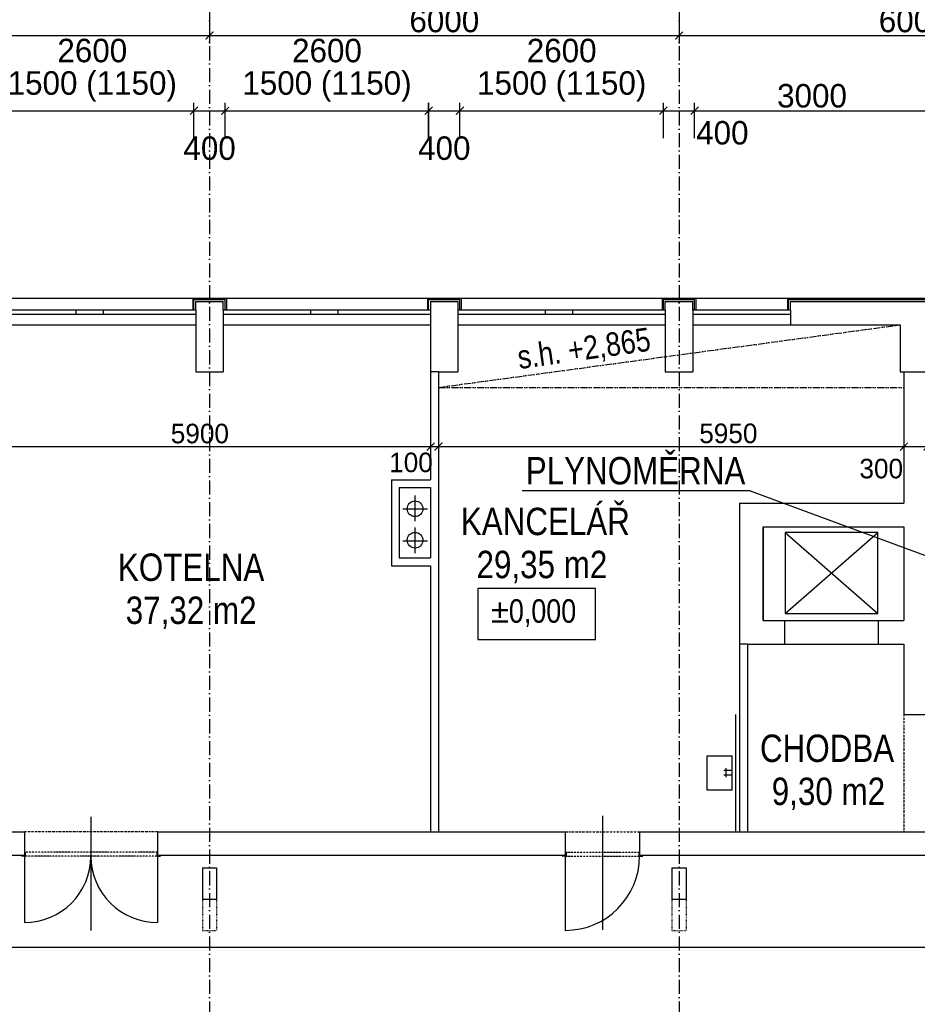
# Model space of a CAD drawing. Header units: millimetres. Extents: x -637441 to -130928, y -380379 to -53767.
# Tile 31 of 193: x -558874 to -547400, y -239813 to -227228. Entities that reach past the tile are written whole.
import ezdxf

# ---------------------------------------------------------------- set-up
doc = ezdxf.new("R2010")
doc.units = ezdxf.units.MM
doc.header["$LTSCALE"] = 10
for name, pattern in [('ACAD_ISO02W100', [15, 12, -3]), ('ACAD_ISO03W100', [30, 12, -18]), ('ACAD_ISO10W100', [18.5, 12, -3, 0.5, -3]), ('ACAD_ISO12W100', [22, 12, -3, 0.5, -3, 0.5, -3]), ('DASHDOT', [25.4, 12.7, -6.35, 0, -6.35])]:
    doc.linetypes.add(name, pattern=pattern)
for name, color, linetype in [('Kóty', 7, 'Continuous'), ('Obklady', 7, 'Continuous'), ('Osy', 1, 'DASHDOT'), ('POPIS', 7, 'Continuous'), ('Rozhraní materiálů', 7, 'Continuous'), ('SLABĚ', 7, 'Continuous'), ('Výplně otvorů', 7, 'Continuous'), ('ZARIZOVAKY', 7, 'Continuous'), ('ZDIVO', 6, 'Continuous'), ('ŠRAFY', 252, 'Continuous')]:
    doc.layers.add(name, color=color, linetype=linetype)
doc.styles.add('NARROW', font='txt')
doc.styles.add('TGV styl', font='txt')
doc.linetypes.add('IZOLACE', pattern='A,0.00254,-2.54,[134,ltypeshp.shx,S=2.54,R=0,X=-2.54,Y=0],-5.08,[134,ltypeshp.shx,S=2.54,R=180,X=2.54,Y=0],-2.54', length=10.16254)
doc.dimstyles.new('VNITŘEK 1-200', dxfattribs={"dimtxt": 250, "dimasz": 100, "dimexe": 100, "dimexo": 250, "dimgap": 40, "dimtad": 1, "dimdec": 0, "dimzin": 0, "dimdsep": 46, "dimtxsty": 'TGV styl', "dimblk1": 'ARCHTICK', "dimblk2": 'ARCHTICK', "dimsah": 1, "dimcen": 0.09, "dimclrd": 256, "dimclre": 256, "dimclrt": 220, "dimadec": 0, "dimazin": 0, "dimtfac": 1, "dimtdec": 0, "dimtofl": 0, "dimtmove": 2, "dimatfit": 3, "dimldrblk": 'ARCHTICK', "dimfxl": 150, "dimfxlon": 1, "dimtolj": 1, "dimtzin": 0, "dimarcsym": 0})
doc.dimstyles.new('VNĚJŠEK 1-100', dxfattribs={"dimtxt": 300, "dimasz": 100, "dimexe": 100, "dimexo": 250, "dimgap": 40, "dimtad": 1, "dimdec": 0, "dimzin": 0, "dimdsep": 46, "dimtxsty": 'TGV styl', "dimblk1": 'ARCHTICK', "dimblk2": 'ARCHTICK', "dimsah": 1, "dimcen": 0.09, "dimclrd": 256, "dimclre": 256, "dimclrt": 220, "dimadec": 0, "dimazin": 0, "dimtfac": 1, "dimtdec": 0, "dimtofl": 0, "dimtmove": 2, "dimatfit": 3, "dimldrblk": 'ARCHTICK', "dimfxl": 350, "dimfxlon": 1, "dimtolj": 1, "dimtzin": 0, "dimarcsym": 0})

# ---------------------------------------------------------------- blocks, each defined once
blk = doc.blocks.new('_ArchTick')
at = {"color": 0, "const_width": 0.15}
blk.add_lwpolyline([(-0.5, -0.5), (0.5, 0.5)], dxfattribs=at)
blk = doc.blocks.new('*D103')
at = {"layer": 'DEFPOINTS', "color": 0}
for p in [(-556646, -228392), (-559246, -230941), (-556646, -230941)]:
    blk.add_point(p, dxfattribs=at)
at = {"layer": 'Kóty', "lineweight": -2}
for p, q in [((-559246, -228742), (-559246, -228292)), ((-556646, -228742), (-556646, -228292)), ((-559246, -228392), (-556646, -228392))]:
    blk.add_line(p, q, dxfattribs=at)
at = {"layer": 'Kóty', "lineweight": -2, "xscale": 100, "yscale": 100, "zscale": 100, "rotation": 180}
blk.add_blockref('_ArchTick', (-559246, -228392), dxfattribs=at)
at = {"layer": 'Kóty', "lineweight": -2, "xscale": 100, "yscale": 100, "zscale": 100}
blk.add_blockref('_ArchTick', (-556646, -228392), dxfattribs=at)
at = {"layer": 'Kóty', "color": 220, "char_height": 300, "attachment_point": 5, "style": 'TGV styl'}
for s, insert in [('\\A1;2600', (-557946, -227624)), ('\\A1;1500 (1150)', (-557946, -228082))]:
    blk.add_mtext(s, dxfattribs=dict(at, insert=insert))
blk = doc.blocks.new('*D104')
at = {"layer": 'DEFPOINTS', "color": 0}
for p in [(-553646, -228392), (-556246, -230941), (-553646, -230941)]:
    blk.add_point(p, dxfattribs=at)
at = {"layer": 'Kóty', "lineweight": -2}
for p, q in [((-556246, -228742), (-556246, -228292)), ((-553646, -228742), (-553646, -228292)), ((-556246, -228392), (-553646, -228392))]:
    blk.add_line(p, q, dxfattribs=at)
at = {"layer": 'Kóty', "lineweight": -2, "xscale": 100, "yscale": 100, "zscale": 100, "rotation": 180}
blk.add_blockref('_ArchTick', (-556246, -228392), dxfattribs=at)
at = {"layer": 'Kóty', "lineweight": -2, "xscale": 100, "yscale": 100, "zscale": 100}
blk.add_blockref('_ArchTick', (-553646, -228392), dxfattribs=at)
at = {"layer": 'Kóty', "color": 220, "char_height": 300, "attachment_point": 5, "style": 'TGV styl'}
for s, insert in [('\\A1;2600', (-554946, -227624)), ('\\A1;1500 (1150)', (-554946, -228082))]:
    blk.add_mtext(s, dxfattribs=dict(at, insert=insert))
blk = doc.blocks.new('*D105')
at = {"layer": 'DEFPOINTS', "color": 0}
for p in [(-550646, -228392), (-553246, -230941), (-550646, -230941)]:
    blk.add_point(p, dxfattribs=at)
at = {"layer": 'Kóty', "lineweight": -2}
for p, q in [((-553246, -228742), (-553246, -228292)), ((-550646, -228742), (-550646, -228292)), ((-553246, -228392), (-550646, -228392))]:
    blk.add_line(p, q, dxfattribs=at)
at = {"layer": 'Kóty', "lineweight": -2, "xscale": 100, "yscale": 100, "zscale": 100, "rotation": 180}
blk.add_blockref('_ArchTick', (-553246, -228392), dxfattribs=at)
at = {"layer": 'Kóty', "lineweight": -2, "xscale": 100, "yscale": 100, "zscale": 100}
blk.add_blockref('_ArchTick', (-550646, -228392), dxfattribs=at)
at = {"layer": 'Kóty', "color": 220, "char_height": 300, "attachment_point": 5, "style": 'TGV styl'}
for s, insert in [('\\A1;2600', (-551946, -227624)), ('\\A1;1500 (1150)', (-551946, -228082))]:
    blk.add_mtext(s, dxfattribs=dict(at, insert=insert))
blk = doc.blocks.new('*D106')
at = {"layer": 'DEFPOINTS', "color": 0}
for p in [(-550246, -228392), (-550646, -230941), (-550246, -230941)]:
    blk.add_point(p, dxfattribs=at)
at = {"layer": 'Kóty', "lineweight": -2}
for p, q in [((-550646, -228742), (-550646, -228292)), ((-550246, -228742), (-550246, -228292)), ((-550646, -228392), (-550246, -228392))]:
    blk.add_line(p, q, dxfattribs=at)
at = {"layer": 'Kóty', "lineweight": -2, "xscale": 100, "yscale": 100, "zscale": 100, "rotation": 180}
blk.add_blockref('_ArchTick', (-550646, -228392), dxfattribs=at)
at = {"layer": 'Kóty', "lineweight": -2, "xscale": 100, "yscale": 100, "zscale": 100}
blk.add_blockref('_ArchTick', (-550246, -228392), dxfattribs=at)
at = {"layer": 'Kóty', "color": 220, "insert": (-549892, -228675), "char_height": 300, "attachment_point": 5, "style": 'TGV styl'}
blk.add_mtext('\\A1;400', dxfattribs=at)
blk = doc.blocks.new('*D107')
at = {"layer": 'DEFPOINTS', "color": 0}
for p in [(-547246, -228392), (-550246, -230941), (-547246, -230941)]:
    blk.add_point(p, dxfattribs=at)
at = {"layer": 'Kóty', "lineweight": -2}
for p, q in [((-550246, -228742), (-550246, -228292)), ((-547246, -228742), (-547246, -228292)), ((-550246, -228392), (-547246, -228392))]:
    blk.add_line(p, q, dxfattribs=at)
at = {"layer": 'Kóty', "lineweight": -2, "xscale": 100, "yscale": 100, "zscale": 100, "rotation": 180}
blk.add_blockref('_ArchTick', (-550246, -228392), dxfattribs=at)
at = {"layer": 'Kóty', "lineweight": -2, "xscale": 100, "yscale": 100, "zscale": 100}
blk.add_blockref('_ArchTick', (-547246, -228392), dxfattribs=at)
at = {"layer": 'Kóty', "color": 220, "insert": (-548746, -228202), "char_height": 300, "attachment_point": 5, "style": 'TGV styl'}
blk.add_mtext('\\A1;3000', dxfattribs=at)
blk = doc.blocks.new('*D110')
at = {"layer": 'DEFPOINTS', "color": 0}
for p in [(-544231, -223424), (-544231, -230788), (-604321, -230828)]:
    blk.add_point(p, dxfattribs=at)
at = {"layer": 'Kóty', "lineweight": -2}
for p, q in [((-604321, -223774), (-604321, -223324)), ((-544231, -223774), (-544231, -223324)), ((-604321, -223424), (-544231, -223424))]:
    blk.add_line(p, q, dxfattribs=at)
at = {"layer": 'Kóty', "lineweight": -2, "xscale": 100, "yscale": 100, "zscale": 100, "rotation": 180}
blk.add_blockref('_ArchTick', (-604321, -223424), dxfattribs=at)
at = {"layer": 'Kóty', "lineweight": -2, "xscale": 100, "yscale": 100, "zscale": 100}
blk.add_blockref('_ArchTick', (-544231, -223424), dxfattribs=at)
at = {"layer": 'Kóty', "color": 220, "insert": (-574276, -223234), "char_height": 300, "attachment_point": 5, "style": 'TGV styl'}
blk.add_mtext('\\A1;60090', dxfattribs=at)
blk = doc.blocks.new('*D119')
at = {"layer": 'DEFPOINTS', "color": 0}
for p in [(-562446, -226458), (-556446, -226458), (-556446, -227430)]:
    blk.add_point(p, dxfattribs=at)
at = {"layer": 'Kóty', "lineweight": -2}
for p, q in [((-562446, -227080), (-562446, -227530)), ((-556446, -227080), (-556446, -227530)), ((-562446, -227430), (-556446, -227430))]:
    blk.add_line(p, q, dxfattribs=at)
at = {"layer": 'Kóty', "lineweight": -2, "xscale": 100, "yscale": 100, "zscale": 100, "rotation": 180}
blk.add_blockref('_ArchTick', (-562446, -227430), dxfattribs=at)
at = {"layer": 'Kóty', "lineweight": -2, "xscale": 100, "yscale": 100, "zscale": 100}
blk.add_blockref('_ArchTick', (-556446, -227430), dxfattribs=at)
at = {"layer": 'Kóty', "color": 220, "insert": (-559446, -227240), "char_height": 300, "attachment_point": 5, "style": 'TGV styl'}
blk.add_mtext('\\A1;6000', dxfattribs=at)
blk = doc.blocks.new('*D120')
at = {"layer": 'DEFPOINTS', "color": 0}
for p in [(-556446, -226458), (-550446, -226458), (-550446, -227430)]:
    blk.add_point(p, dxfattribs=at)
at = {"layer": 'Kóty', "lineweight": -2}
for p, q in [((-556446, -227080), (-556446, -227530)), ((-550446, -227080), (-550446, -227530)), ((-556446, -227430), (-550446, -227430))]:
    blk.add_line(p, q, dxfattribs=at)
at = {"layer": 'Kóty', "lineweight": -2, "xscale": 100, "yscale": 100, "zscale": 100, "rotation": 180}
blk.add_blockref('_ArchTick', (-556446, -227430), dxfattribs=at)
at = {"layer": 'Kóty', "lineweight": -2, "xscale": 100, "yscale": 100, "zscale": 100}
blk.add_blockref('_ArchTick', (-550446, -227430), dxfattribs=at)
at = {"layer": 'Kóty', "color": 220, "insert": (-553446, -227240), "char_height": 300, "attachment_point": 5, "style": 'TGV styl'}
blk.add_mtext('\\A1;6000', dxfattribs=at)
blk = doc.blocks.new('*D121')
at = {"layer": 'DEFPOINTS', "color": 0}
for p in [(-550446, -226458), (-544446, -226458), (-544446, -227430)]:
    blk.add_point(p, dxfattribs=at)
at = {"layer": 'Kóty', "lineweight": -2}
for p, q in [((-550446, -227080), (-550446, -227530)), ((-544446, -227080), (-544446, -227530)), ((-550446, -227430), (-544446, -227430))]:
    blk.add_line(p, q, dxfattribs=at)
at = {"layer": 'Kóty', "lineweight": -2, "xscale": 100, "yscale": 100, "zscale": 100, "rotation": 180}
blk.add_blockref('_ArchTick', (-550446, -227430), dxfattribs=at)
at = {"layer": 'Kóty', "lineweight": -2, "xscale": 100, "yscale": 100, "zscale": 100}
blk.add_blockref('_ArchTick', (-544446, -227430), dxfattribs=at)
at = {"layer": 'Kóty', "color": 220, "insert": (-547446, -227240), "char_height": 300, "attachment_point": 5, "style": 'TGV styl'}
blk.add_mtext('\\A1;6000', dxfattribs=at)
blk = doc.blocks.new('*D211')
at = {"layer": 'DEFPOINTS', "color": 0, "ltscale": 0.35}
for p in [(-559521, -231728), (-553621, -231728), (-553621, -232684)]:
    blk.add_point(p, dxfattribs=at)
at = {"layer": 'Kóty', "lineweight": -2, "ltscale": 0.35}
for p, q in [((-559521, -232534), (-559521, -232784)), ((-553621, -232534), (-553621, -232784)), ((-559521, -232684), (-553621, -232684))]:
    blk.add_line(p, q, dxfattribs=at)
at = {"layer": 'Kóty', "lineweight": -2, "ltscale": 0.35, "xscale": 100, "yscale": 100, "zscale": 100, "rotation": 180}
blk.add_blockref('_ArchTick', (-559521, -232684), dxfattribs=at)
at = {"layer": 'Kóty', "lineweight": -2, "ltscale": 0.35, "xscale": 100, "yscale": 100, "zscale": 100}
blk.add_blockref('_ArchTick', (-553621, -232684), dxfattribs=at)
at = {"layer": 'Kóty', "color": 220, "ltscale": 0.35, "insert": (-556571, -232519), "char_height": 250, "attachment_point": 5, "style": 'TGV styl'}
blk.add_mtext('\\A1;5900', dxfattribs=at)
blk = doc.blocks.new('*D212')
at = {"layer": 'DEFPOINTS', "color": 0, "ltscale": 0.35}
for p in [(-553621, -231728), (-553521, -231728), (-553521, -232684)]:
    blk.add_point(p, dxfattribs=at)
at = {"layer": 'Kóty', "lineweight": -2, "ltscale": 0.35}
for p, q in [((-553621, -232534), (-553621, -232784)), ((-553521, -232534), (-553521, -232784)), ((-553621, -232684), (-553521, -232684))]:
    blk.add_line(p, q, dxfattribs=at)
at = {"layer": 'Kóty', "lineweight": -2, "ltscale": 0.35, "xscale": 100, "yscale": 100, "zscale": 100, "rotation": 180}
blk.add_blockref('_ArchTick', (-553621, -232684), dxfattribs=at)
at = {"layer": 'Kóty', "lineweight": -2, "ltscale": 0.35, "xscale": 100, "yscale": 100, "zscale": 100}
blk.add_blockref('_ArchTick', (-553521, -232684), dxfattribs=at)
at = {"layer": 'Kóty', "color": 220, "ltscale": 0.35, "insert": (-553872, -232888), "char_height": 250, "attachment_point": 5, "style": 'TGV styl'}
blk.add_mtext('\\A1;100', dxfattribs=at)
blk = doc.blocks.new('*D213')
at = {"layer": 'DEFPOINTS', "color": 0, "ltscale": 0.35}
for p in [(-553521, -231728), (-547571, -231728), (-547571, -232684)]:
    blk.add_point(p, dxfattribs=at)
at = {"layer": 'Kóty', "lineweight": -2, "ltscale": 0.35}
for p, q in [((-553521, -232534), (-553521, -232784)), ((-547571, -232534), (-547571, -232784)), ((-553521, -232684), (-547571, -232684))]:
    blk.add_line(p, q, dxfattribs=at)
at = {"layer": 'Kóty', "lineweight": -2, "ltscale": 0.35, "xscale": 100, "yscale": 100, "zscale": 100, "rotation": 180}
blk.add_blockref('_ArchTick', (-553521, -232684), dxfattribs=at)
at = {"layer": 'Kóty', "lineweight": -2, "ltscale": 0.35, "xscale": 100, "yscale": 100, "zscale": 100}
blk.add_blockref('_ArchTick', (-547571, -232684), dxfattribs=at)
at = {"layer": 'Kóty', "color": 220, "ltscale": 0.35, "insert": (-549815, -232517), "char_height": 250, "attachment_point": 5, "style": 'TGV styl'}
blk.add_mtext('\\A1;5950', dxfattribs=at)
blk = doc.blocks.new('*D214')
at = {"layer": 'DEFPOINTS', "color": 0, "ltscale": 0.35}
for p in [(-547571, -231728), (-547271, -231728), (-547271, -232684)]:
    blk.add_point(p, dxfattribs=at)
at = {"layer": 'Kóty', "lineweight": -2, "ltscale": 0.35}
for p, q in [((-547571, -232534), (-547571, -232784)), ((-547271, -232534), (-547271, -232784)), ((-547571, -232684), (-547271, -232684))]:
    blk.add_line(p, q, dxfattribs=at)
at = {"layer": 'Kóty', "lineweight": -2, "ltscale": 0.35, "xscale": 100, "yscale": 100, "zscale": 100, "rotation": 180}
blk.add_blockref('_ArchTick', (-547571, -232684), dxfattribs=at)
at = {"layer": 'Kóty', "lineweight": -2, "ltscale": 0.35, "xscale": 100, "yscale": 100, "zscale": 100}
blk.add_blockref('_ArchTick', (-547271, -232684), dxfattribs=at)
at = {"layer": 'Kóty', "color": 220, "ltscale": 0.35, "insert": (-547861, -232967), "char_height": 250, "attachment_point": 5, "style": 'TGV styl'}
blk.add_mtext('\\A1;300', dxfattribs=at)
blk = doc.blocks.new('*D250')
at = {"layer": 'DEFPOINTS', "color": 0, "ltscale": 0.35}
for p in [(-604371, -237908), (-544521, -239083), (-544521, -239608)]:
    blk.add_point(p, dxfattribs=at)
at = {"layer": 'Kóty', "lineweight": -2, "ltscale": 0.35}
for p, q in [((-604371, -238933), (-604371, -239183)), ((-544521, -239233), (-544521, -238983)), ((-604371, -239083), (-544521, -239083))]:
    blk.add_line(p, q, dxfattribs=at)
at = {"layer": 'Kóty', "lineweight": -2, "ltscale": 0.35, "xscale": 100, "yscale": 100, "zscale": 100, "rotation": 180}
blk.add_blockref('_ArchTick', (-604371, -239083), dxfattribs=at)
at = {"layer": 'Kóty', "lineweight": -2, "ltscale": 0.35, "xscale": 100, "yscale": 100, "zscale": 100}
blk.add_blockref('_ArchTick', (-544521, -239083), dxfattribs=at)
at = {"layer": 'Kóty', "color": 220, "ltscale": 0.35, "insert": (-573799, -238915), "char_height": 250, "attachment_point": 5, "style": 'TGV styl'}
blk.add_mtext('\\A1;59850', dxfattribs=at)

msp = doc.modelspace()

# ---------------------------------------------------------------- linework, layer by layer
at = {"layer": 'Kóty'}
for p, q in [((-556646.228, -228742.278), (-556646.228, -228292.278)), ((-556246.228, -228742.278), (-556246.228, -228292.278)), ((-553646.228, -228742.278), (-553646.228, -228292.278)), ((-553246.228, -228742.278), (-553246.228, -228292.278)), ((-556646.228, -228392.278), (-556246.228, -228392.278)), ((-553646.228, -228392.278), (-553246.228, -228392.278)), ((-549536.099, -233249.307), (-552449.666, -233249.307)), ((-549536.099, -233249.307), (-547003.916, -234187.115)), ((-557962.95, -237415.307), (-557962.95, -238870.889)), ((-551425.095, -237405.307), (-551425.095, -238860.889))]:
    msp.add_line(p, q, dxfattribs=at)
msp.add_lwpolyline([(-553018.803, -235149.179), (-551514.972, -235149.179), (-551514.972, -234498.634), (-553018.803, -234498.634)], close=True, dxfattribs=at)
at = {"layer": 'Obklady', "lineweight": -3}
msp.add_line((-549721.228, -237607.964), (-549721.228, -236107.964), dxfattribs=at)
at = {"layer": 'Osy', "linetype": 'ACAD_ISO10W100', "ltscale": 1.5}
for p, q in [((-556446.228, -226457.964), (-556446.228, -256367.964)), ((-550446.228, -226457.964), (-550446.228, -256367.964))]:
    msp.add_line(p, q, dxfattribs=at)
at = {"layer": 'Rozhraní materiálů'}
for p, q in [((-553521.228, -231727.964), (-553621.228, -231727.964)), ((-547621.228, -231727.964), (-547271.228, -231727.964)), ((-549571.228, -235207.964), (-549671.228, -235207.964)), ((-553621.228, -237607.964), (-553521.228, -237607.964)), ((-549671.228, -237607.964), (-549571.228, -237607.964))]:
    msp.add_line(p, q, dxfattribs=at)
at = {"layer": 'SLABĚ', "lineweight": -3}
for p, q in [((-559231.228, -230787.964), (-556661.228, -230787.964)), ((-556231.228, -230787.964), (-553661.228, -230787.964)), ((-553231.228, -230787.964), (-550661.228, -230787.964)), ((-550231.228, -230787.964), (-549061.228, -230787.964)), ((-556621.228, -230940.801), (-556621.228, -230827.964)), ((-556271.228, -230940.801), (-556271.228, -230827.964)), ((-553621.228, -230827.964), (-553621.228, -230940.801)), ((-553271.228, -230827.964), (-553271.228, -230940.801)), ((-550621.228, -230940.801), (-550621.228, -230827.964)), ((-550271.228, -230940.801), (-550271.228, -230827.964)), ((-549021.228, -230940.801), (-549021.228, -230827.964))]:
    msp.add_line(p, q, dxfattribs=at)
at = {"layer": 'SLABĚ'}
for p, q in [((-556621.228, -230827.964), (-556271.228, -230827.964)), ((-553621.228, -230827.964), (-553271.228, -230827.964)), ((-550621.228, -230827.964), (-550271.228, -230827.964)), ((-549021.228, -230827.964), (-547271.228, -230827.964)), ((-559271.228, -231127.964), (-556621.228, -231127.964)), ((-556271.228, -231127.964), (-553621.228, -231127.964)), ((-553271.228, -231127.964), (-550621.228, -231127.964)), ((-550271.228, -231127.964), (-549021.228, -231127.964)), ((-554021.228, -233207.964), (-554021.228, -234107.964)), ((-554021.228, -233207.964), (-553621.228, -233207.964)), ((-553823.85, -233307.527), (-553823.85, -233636.113)), ((-553621.228, -233207.964), (-553621.228, -234107.964)), ((-553976.842, -233479.462), (-553663.209, -233479.462)), ((-553823.85, -233716.348), (-553823.85, -234044.934)), ((-549088.546, -234819.584), (-547903.239, -233782.268)), ((-549088.546, -233782.268), (-547903.239, -234819.584)), ((-547903.239, -233782.268), (-549088.546, -233782.268)), ((-549088.546, -233782.268), (-549088.546, -234819.584)), ((-547903.239, -234819.584), (-547903.239, -233782.268)), ((-553976.842, -233888.283), (-553663.209, -233888.283)), ((-554021.228, -234107.964), (-553621.228, -234107.964)), ((-549088.546, -234819.584), (-547903.239, -234819.584)), ((-549098.677, -235207.964), (-547898.677, -235207.964))]:
    msp.add_line(p, q, dxfattribs=at)
at = {"layer": 'SLABĚ', "linetype": 'ACAD_ISO12W100', "ltscale": 0.75}
for q in [(-547621.228, -231127.964), (-547571.228, -231927.964)]:
    msp.add_line((-553521.228, -231927.964), q, dxfattribs=at)
at = {"layer": 'SLABĚ', "linetype": 'ACAD_ISO02W100', "ltscale": 15}
msp.add_line((-549098.677, -234907.964), (-547898.677, -234907.964), dxfattribs=at)
at = {"layer": 'SLABĚ', "linetype": 'ACAD_ISO12W100', "ltscale": 0.2}
for p, q in [((-547571.228, -236107.964), (-547571.228, -237607.964)), ((-557112.95, -237607.964), (-558812.95, -237607.964)), ((-551900.095, -237607.964), (-550950.095, -237607.964))]:
    msp.add_line(p, q, dxfattribs=at)
at = {"layer": 'SLABĚ', "linetype": 'ACAD_ISO02W100', "ltscale": 10}
for p, q in [((-556536.228, -238067.964), (-556356.228, -238067.964)), ((-556536.228, -238067.964), (-556536.228, -238467.964)), ((-556356.228, -238067.964), (-556356.228, -238467.964)), ((-550536.228, -238067.964), (-550356.228, -238067.964)), ((-550536.228, -238067.964), (-550536.228, -238467.964)), ((-550356.228, -238067.964), (-550356.228, -238467.964)), ((-556536.228, -238467.964), (-556356.228, -238467.964)), ((-550536.228, -238467.964), (-550356.228, -238467.964))]:
    msp.add_line(p, q, dxfattribs=at)
at = {"layer": 'SLABĚ', "linetype": 'ACAD_ISO03W100', "ltscale": 0.05}
for p, q in [((-556536.228, -238467.964), (-556536.228, -238867.964)), ((-556356.228, -238467.964), (-556356.228, -238867.964)), ((-550536.228, -238467.964), (-550536.228, -238867.964)), ((-550356.228, -238467.964), (-550356.228, -238867.964)), ((-556536.228, -238867.964), (-556356.228, -238867.964)), ((-550536.228, -238867.964), (-550356.228, -238867.964))]:
    msp.add_line(p, q, dxfattribs=at)
at = {"layer": 'SLABĚ'}
for centre in [(-553820.026, -233479.462), (-553820.026, -233880.641)]:
    msp.add_circle(centre, 100, dxfattribs=at)
at = {"layer": 'Výplně otvorů'}
for p, q in [((-556621.228, -230940.801), (-559271.228, -230940.801)), ((-558156.923, -230940.801), (-558156.923, -230996.034)), ((-557806.923, -230940.801), (-557806.923, -230996.034)), ((-553621.228, -230940.801), (-556271.228, -230940.801)), ((-555156.923, -230940.801), (-555156.923, -230996.034)), ((-554806.923, -230940.801), (-554806.923, -230996.034)), ((-550621.228, -230940.801), (-553271.228, -230940.801)), ((-552156.923, -230940.801), (-552156.923, -230996.034)), ((-551806.923, -230940.801), (-551806.923, -230996.034)), ((-549021.228, -230940.801), (-550271.228, -230940.801)), ((-556621.228, -230996.034), (-559271.228, -230996.034)), ((-553621.228, -230996.034), (-556271.228, -230996.034)), ((-550621.228, -230996.034), (-553271.228, -230996.034)), ((-549021.228, -230996.034), (-550271.228, -230996.034)), ((-558812.95, -237917.964), (-558812.95, -238767.964)), ((-557112.95, -237917.964), (-557112.95, -238767.964)), ((-551900.095, -237917.964), (-551900.095, -238867.889))]:
    msp.add_line(p, q, dxfattribs=at)
at = {"layer": 'Výplně otvorů', "color": 3, "lineweight": -3}
for p, q in [((-558802.95, -237917.964), (-558852.95, -237917.964)), ((-558802.95, -237867.964), (-558802.95, -237917.964)), ((-557122.95, -237867.964), (-557122.95, -237917.964)), ((-557122.95, -237917.964), (-557072.95, -237917.964)), ((-551890.095, -237917.964), (-551940.095, -237917.964)), ((-551890.095, -237867.964), (-551890.095, -237917.964)), ((-550960.095, -237867.964), (-550960.095, -237917.964)), ((-550960.095, -237917.964), (-550910.095, -237917.964))]:
    msp.add_line(p, q, dxfattribs=at)
at = {"layer": 'Výplně otvorů', "linetype": 'ACAD_ISO12W100', "lineweight": -3, "ltscale": 0.175}
for p, q in [((-557112.95, -237867.964), (-558812.95, -237867.964)), ((-557122.95, -237917.964), (-558812.95, -237917.964)), ((-551900.095, -237867.964), (-550950.095, -237867.964)), ((-551900.095, -237917.964), (-550947.169, -237917.964))]:
    msp.add_line(p, q, dxfattribs=at)
at = {"layer": 'Výplně otvorů'}
for centre, radius, start, end in [((-558812.95, -237917.964), 850, 270, 0), ((-557112.95, -237917.964), 850, 180, 270), ((-551900.095, -237917.964), 949.925, 270, 0)]:
    msp.add_arc(centre, radius, start, end, dxfattribs=at)
at = {"layer": 'ZARIZOVAKY'}
for p, q in [((-550087.708, -236637.964), (-549767.708, -236637.964)), ((-550087.708, -237077.964), (-550087.708, -236637.964)), ((-549767.708, -237077.964), (-549767.708, -236637.964)), ((-549767.708, -236825.164), (-549874.908, -236825.164)), ((-549844.508, -236910.764), (-549844.508, -236795.564)), ((-549767.708, -236885.964), (-549874.908, -236885.964)), ((-549767.708, -237077.964), (-550087.708, -237077.964))]:
    msp.add_line(p, q, dxfattribs=at)
at = {"layer": 'ZDIVO'}
for p, q in [((-556661.228, -230787.964), (-556231.228, -230787.964)), ((-556661.228, -230787.964), (-556661.228, -230940.801)), ((-556231.228, -230787.964), (-556231.228, -230940.801)), ((-553661.228, -230787.964), (-553231.228, -230787.964)), ((-553661.228, -230787.964), (-553661.228, -230940.801)), ((-553231.228, -230787.964), (-553231.228, -230940.801)), ((-550661.228, -230787.964), (-550231.228, -230787.964)), ((-550661.228, -230787.964), (-550661.228, -230940.801)), ((-550231.228, -230787.964), (-550231.228, -230940.801)), ((-549061.228, -230787.964), (-547231.228, -230787.964)), ((-549061.228, -230787.964), (-549061.228, -230940.801)), ((-556621.228, -230940.801), (-556621.228, -231727.964)), ((-556271.228, -230940.801), (-556271.228, -231727.964)), ((-553621.228, -230940.801), (-553621.228, -233107.964)), ((-553271.228, -230940.801), (-553271.228, -231727.964)), ((-550621.228, -230940.801), (-550621.228, -231727.964)), ((-550271.228, -230940.801), (-550271.228, -231727.964)), ((-549021.228, -230940.801), (-549021.228, -231127.964)), ((-549021.228, -231127.964), (-547621.228, -231127.964)), ((-547621.228, -231127.964), (-547621.228, -231727.964)), ((-556621.228, -231727.964), (-556271.228, -231727.964)), ((-553521.228, -231727.964), (-553521.228, -237607.964)), ((-553521.228, -231727.964), (-553271.228, -231727.964)), ((-550621.228, -231727.964), (-550271.228, -231727.964)), ((-547621.228, -231727.964), (-547571.228, -231727.964)), ((-547571.228, -231727.964), (-547571.228, -233407.964)), ((-554121.228, -233107.964), (-554121.228, -234207.964)), ((-554121.228, -233107.964), (-553621.228, -233107.964)), ((-549671.228, -233407.964), (-549671.228, -237607.964)), ((-549671.228, -233407.964), (-547571.228, -233407.964)), ((-549371.228, -234907.964), (-549371.228, -233707.964)), ((-549371.228, -233707.964), (-549371.228, -234907.964)), ((-549371.228, -233707.964), (-547571.228, -233707.964)), ((-547571.228, -233707.964), (-547571.228, -234907.964)), ((-547571.228, -233707.964), (-547571.228, -234907.964)), ((-554121.228, -234207.964), (-553621.228, -234207.964)), ((-553621.228, -234207.964), (-553621.228, -237607.964)), ((-549371.228, -234907.964), (-549098.677, -234907.964)), ((-549098.677, -234907.964), (-549098.677, -235207.964)), ((-547898.677, -234907.964), (-547571.228, -234907.964)), ((-547898.677, -234907.964), (-547898.677, -235207.964)), ((-549571.228, -235207.964), (-549571.228, -237607.964)), ((-549571.228, -235207.964), (-549098.677, -235207.964)), ((-547898.677, -235207.964), (-547571.228, -235207.964)), ((-547571.228, -235207.964), (-547571.228, -235507.964)), ((-547571.228, -235207.964), (-547571.228, -236107.964)), ((-547571.228, -236107.964), (-547271.228, -236107.964)), ((-559521.228, -237607.964), (-558812.95, -237607.964)), ((-558812.95, -237607.964), (-558812.95, -237907.964)), ((-557112.95, -237607.964), (-553621.228, -237607.964)), ((-557112.95, -237607.964), (-557112.95, -237907.964)), ((-553521.228, -237607.964), (-551900.095, -237607.964)), ((-551900.095, -237607.964), (-551900.095, -237907.964)), ((-550950.095, -237607.964), (-549671.228, -237607.964)), ((-550950.095, -237607.964), (-550950.095, -237907.964)), ((-549571.228, -237607.964), (-546979.004, -237607.964)), ((-565000.764, -237907.964), (-558812.95, -237907.964)), ((-557112.95, -237907.964), (-551900.095, -237907.964)), ((-550950.095, -237907.964), (-546979.004, -237907.964))]:
    msp.add_line(p, q, dxfattribs=at)
at = {"layer": 'ŠRAFY', "linetype": 'IZOLACE', "ltscale": 0.015}
for p, q in [((-556646.228, -230802.964), (-556246.228, -230802.964)), ((-556646.228, -230940.801), (-556646.228, -230802.964)), ((-556246.228, -230940.801), (-556246.228, -230802.964)), ((-553646.228, -230802.964), (-553246.228, -230802.964)), ((-553646.228, -230940.801), (-553646.228, -230802.964)), ((-553246.228, -230940.801), (-553246.228, -230802.964)), ((-550646.228, -230802.964), (-550246.228, -230802.964)), ((-550646.228, -230940.801), (-550646.228, -230802.964)), ((-550246.228, -230940.801), (-550246.228, -230802.964)), ((-549046.228, -230802.964), (-547246.228, -230802.964)), ((-549046.228, -230940.801), (-549046.228, -230802.964))]:
    msp.add_line(p, q, dxfattribs=at)

# ---------------------------------------------------------------- block references
at = {"layer": 'Kóty', "xscale": 100, "yscale": 100, "zscale": 100, "rotation": 180}
for p in [(-556646.228, -228392.278), (-553646.228, -228392.278)]:
    msp.add_blockref('_ArchTick', p, dxfattribs=at)
at = {"layer": 'Kóty', "xscale": 100, "yscale": 100, "zscale": 100}
for p in [(-556246.228, -228392.278), (-553246.228, -228392.278)]:
    msp.add_blockref('_ArchTick', p, dxfattribs=at)

# ---------------------------------------------------------------- texts
at = {"layer": 'Kóty', "color": 220, "char_height": 300, "attachment_point": 5, "style": 'TGV styl'}
for insert in [(-556446.228, -228871.49), (-553446.228, -228871.49)]:
    msp.add_mtext('\\A1;400', dxfattribs=dict(at, insert=insert))
at = {"layer": 'POPIS', "style": 'NARROW'}
msp.add_text('s.h. +2,865', height=300, rotation=8, dxfattribs=at).set_placement((-552487.497, -231693.707))
for s, height, p in [('PLYNOMĚRNA', 350, (-552404.978, -233167.616)), ('KANCELÁŘ', 350, (-553234.463, -233816.076)), ('KOTELNA', 350, (-557618.382, -234401.146)), ('29,35 m2', 350, (-553034.463, -234366.076)), ('37,32 m2', 350, (-557518.382, -234951.146)), ('%%P0,000', 300, (-552850.522, -234935.918)), ('CHODBA', 350, (-549410.728, -236715.423)), ('9,30 m2', 350, (-549260.728, -237265.423))]:
    msp.add_text(s, height=height, dxfattribs=at).set_placement(p)

# ---------------------------------------------------------------- dimensions: what is measured, and where the dimension line sits
at = {"layer": 'Kóty'}
for base, p1, p2, picture, middle in [((-544231.228, -223423.976), (-604321.228, -230827.964), (-544231.228, -230787.964), '*D110', (-574276.228, -223233.976)), ((-556446.228, -227429.704), (-562446.228, -226457.964), (-556446.228, -226457.964), '*D119', (-559446.228, -227239.704)), ((-550446.228, -227429.704), (-556446.228, -226457.964), (-550446.228, -226457.964), '*D120', (-553446.228, -227239.704)), ((-544446.228, -227429.704), (-550446.228, -226457.964), (-544446.228, -226457.964), '*D121', (-547446.228, -227239.704)), ((-547246.228, -228392.278), (-550246.228, -230940.801), (-547246.228, -230940.801), '*D107', (-548746.228, -228202.278))]:
    dim = msp.add_linear_dim(base=base, p1=p1, p2=p2, dimstyle='VNĚJŠEK 1-100', override={"dimtxt": 300}, dxfattribs=at)
    dim.commit()
    dim.dimension.update_dxf_attribs({"geometry": picture, "text_midpoint": middle})
for base, p1, p2, picture, middle in [((-556646.228, -228392.278), (-559246.228, -230940.801), (-556646.228, -230940.801), '*D103', (-557946.228, -227813.707)), ((-553646.228, -228392.278), (-556246.228, -230940.801), (-553646.228, -230940.801), '*D104', (-554946.228, -227813.707)), ((-550646.228, -228392.278), (-553246.228, -230940.801), (-550646.228, -230940.801), '*D105', (-551946.228, -227813.707))]:
    dim = msp.add_linear_dim(base=base, p1=p1, p2=p2, text='<>\\X 1500 (1150)', dimstyle='VNĚJŠEK 1-100', override={"dimtxt": 300}, dxfattribs=at)
    dim.commit()
    dim.dimension.update_dxf_attribs({"geometry": picture, "text_midpoint": middle})
dim = msp.add_linear_dim(base=(-550246.228, -228392.278), p1=(-550646.228, -230940.801), p2=(-550246.228, -230940.801), dimstyle='VNĚJŠEK 1-100', override={"dimtxt": 300}, dxfattribs=at)
dim.commit()
dim.dimension.update_dxf_attribs({"geometry": '*D106', "text_midpoint": (-549892.108, -228675.36), "dimtype": 160})
at = {"layer": 'Kóty', "ltscale": 0.35}
dim = msp.add_linear_dim(base=(-553621.228, -232684.323), p1=(-559521.228, -231727.964), p2=(-553621.228, -231727.964), dimstyle='VNITŘEK 1-200', dxfattribs=at)
dim.commit()
dim.dimension.update_dxf_attribs({"geometry": '*D211', "text_midpoint": (-556571.228, -232519.323)})
for base, p1, p2, picture, middle in [((-553521.228, -232684.323), (-553621.228, -231727.964), (-553521.228, -231727.964), '*D212', (-553871.971, -232887.814)), ((-547571.228, -232684.323), (-553521.228, -231727.964), (-547571.228, -231727.964), '*D213', (-549814.766, -232516.68)), ((-547271.228, -232684.323), (-547571.228, -231727.964), (-547271.228, -231727.964), '*D214', (-547860.812, -232967.101)), ((-544521.228, -239083.03), (-604371.228, -237907.964), (-544521.228, -239607.964), '*D250', (-573798.904, -238915.387))]:
    dim = msp.add_linear_dim(base=base, p1=p1, p2=p2, dimstyle='VNITŘEK 1-200', dxfattribs=at)
    dim.commit()
    dim.dimension.update_dxf_attribs({"geometry": picture, "text_midpoint": middle, "dimtype": 160})

doc.saveas('drawing.dxf')
